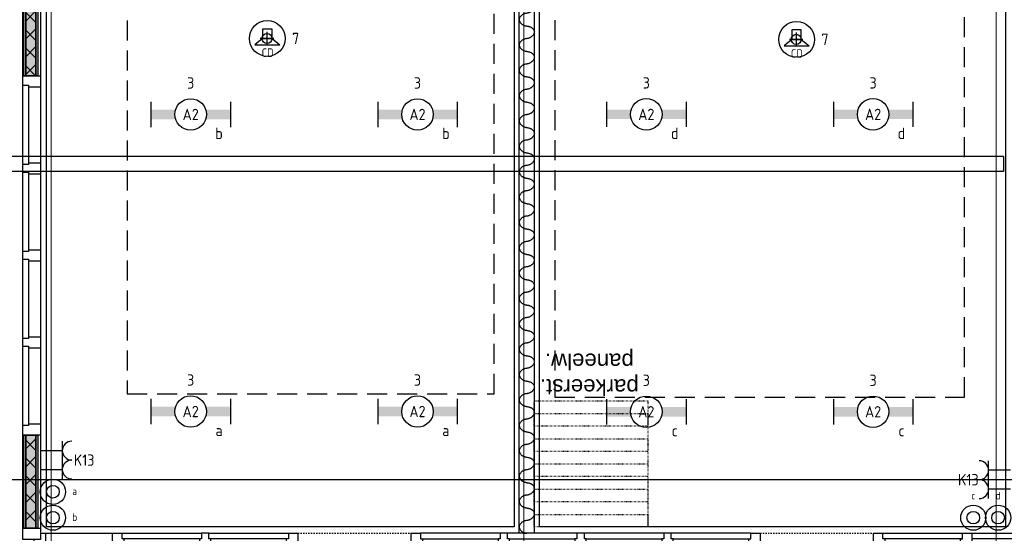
# Model space of a CAD drawing. Header units: millimetres. Extents: x -38031 to 110605, y -30229 to 92226.
# Tile 124 of 194: x 35360 to 43174, y 14624 to 18699. Entities that reach past the tile are written whole.
import ezdxf
from ezdxf.enums import TextEntityAlignment as Align

# ---------------------------------------------------------------- set-up
doc = ezdxf.new("R2010")
doc.units = ezdxf.units.MM
doc.header["$LTSCALE"] = 50
doc.set_wipeout_variables(frame=1)
for name, pattern in [('HIDDEN2', [4.7625, 3.175, -1.5875]), ('STYLE_01', [0.41664, 0.20828, -0.20836]), ('STYLE_05', [0.20828, 0.069425, -0.138855]), ('STYLE_07', [1.875, 0.625, -0.20828, 0.625, -0.20836, 0.06943, -0.13893])]:
    doc.linetypes.add(name, pattern=pattern)
for name, color, linetype in [('AL$1A---_ALGEMEEN', 8, 'Continuous'), ('AL------_MAATV', 200, 'Continuous'), ('AL------_SPARING', 2, 'Continuous'), ('AM$1A---_ARCERING', 8, 'Continuous'), ('AT$1A---_TEKST100', 8, 'Continuous'), ('BOUWKUNDIG', 8, 'Continuous'), ('EB6421--_ATTRIB', 2, 'Continuous'), ('EL6131--_KG', 3, 'Continuous'), ('EL6222--', 3, 'Continuous'), ('EL6311--', 3, 'Continuous'), ('EL6421--', 3, 'Continuous'), ('LICHT_TEXT018', 1, 'Continuous'), ('versterkte strook', 7, 'Continuous')]:
    doc.layers.add(name, color=color, linetype=linetype)
doc.layers.add('stramien', color=1, linetype='Continuous', lineweight=15)
doc.styles.add('Arial', font='ARIAL.TTF')
doc.styles.add('BURO-018', font='iso.shx', dxfattribs={"height": 90})
doc.styles.add('NORATT', font='isocp.shx')
pattern_1 = [(135, (0, 0), (70.7107, 70.7107), []), (45, (299.34, -299.34), (70.7107, -70.7107), [])]

# ---------------------------------------------------------------- blocks, each defined once
blk = doc.blocks.new('111410')
at = {"color": 0, "linetype": 'Continuous'}
for radius in [2, 1]:
    blk.add_circle((0, 3), radius, dxfattribs=at)
at = {"color": 0, "linetype": 'Continuous', "style": 'BURO-018'}
for tag, p in [('E_SLET1', (0, 7)), ('E_GROEP', (0, 0)), ('E_GKAST', (0, 0))]:
    blk.add_attdef(tag, text='', height=1.8, dxfattribs=at).set_placement(p, align=Align.MIDDLE)
at = {"color": 0, "linetype": 'Continuous', "style": 'BURO-018', "flags": 1}
for tag in ['E_MATCODE', 'E_SGROEP']:
    blk.add_attdef(tag, text='', height=1.8, dxfattribs=at).set_placement((0, 0), align=Align.MIDDLE)
blk = doc.blocks.new('E00126')
at = {"color": 0, "linetype": 'Continuous'}
for p, q in [((-3, 4.5), (3, 4.5)), ((-1.5, 1), (-1.5, 4.5)), ((1.5, 1), (1.5, 4.5))]:
    blk.add_line(p, q, dxfattribs=at)
for centre in [(-1.5, 6), (1.5, 6)]:
    blk.add_arc(centre, 1.5, 180, 0, dxfattribs=at)
at = {"color": 0, "linetype": 'Continuous', "style": 'BURO-018'}
for tag, p in [('E_GKAST', (0, 11.5)), ('E_GROEP', (0, 8.5)), ('E_SGROEP', (4.5, 8.5))]:
    blk.add_attdef(tag, text='', height=1.8, dxfattribs=at).set_placement(p, align=Align.MIDDLE)
at = {"color": 0, "linetype": 'Continuous', "style": 'BURO-018', "flags": 1}
for tag, p in [('E_VERMCODE', (13, 8.5)), ('E_MATCODE', (0, 0))]:
    blk.add_attdef(tag, text='', height=1.8, dxfattribs=at).set_placement(p, align=Align.MIDDLE)
blk = doc.blocks.new('1115B6630')
at = {"color": 0}
for p, q in [((-6.3, 2), (-6.3, -2)), ((6.3, 2), (6.3, -2))]:
    blk.add_line(p, q, dxfattribs=at)
at = {"color": 0, "linetype": 'Continuous'}
blk.add_circle((0, 0), 2.5, dxfattribs=at)
at = {"color": 0}
for points in [[(-2.5, 0.75), (-6.3, 0.75), (-2.5, -0.75), (-6.3, -0.75)], [(2.5, 0.75), (6.3, 0.75), (2.5, -0.75), (6.3, -0.75)]]:
    blk.add_solid(points, dxfattribs=at)
at = {"color": 0, "linetype": 'Continuous', "style": 'BURO-018'}
for tag, p in [('E_GKAST', (0, 8)), ('E_GROEP', (0, 5)), ('E_SGROEP', (4.5, 5)), ('E_ARMCODE', (0, 0)), ('E_SLET', (4.5, -3))]:
    blk.add_attdef(tag, text='', height=1.8, dxfattribs=at).set_placement(p, align=Align.MIDDLE)
blk = doc.blocks.new('E00497')
at = {"color": 0}
for p, q in [((0, 0.75), (1, 2)), ((1, -2), (1, 2)), ((0, 0.75), (-1.5, 0.75)), ((0, -0.75), (0, 0.75)), ((-1.5, -0.75), (0, -0.75)), ((0, -0.75), (1, -2))]:
    blk.add_line(p, q, dxfattribs=at)
blk.add_line((-1.5, 0.75), (-1.5, -0.75))
blk.add_circle((0, 0), 2.84, dxfattribs=at)
at = {"color": 0, "linetype": 'Continuous', "style": 'BURO-018'}
blk.add_attdef('E_TEXT1', text='', height=1.8, dxfattribs=at).set_placement((0, 4.5), align=Align.MIDDLE)
at = {"color": 0, "linetype": 'Continuous', "style": 'BURO-018', "flags": 1}
blk.add_attdef('E_MATCODE', text='', height=1.8, dxfattribs=at).set_placement((0, 0), align=Align.MIDDLE)
blk = doc.blocks.new('Centraaldoos')
at = {"color": 1, "linetype": 'Continuous'}
for p, q in [((-2, 0), (2, 0)), ((0, -2), (0, 2))]:
    blk.add_line(p, q, dxfattribs=at)
at = {"color": 0, "linetype": 'Continuous'}
blk.add_circle((0, 0), 1.5, dxfattribs=at)
at = {"color": 0, "linetype": 'Continuous', "style": 'BURO-018'}
blk.add_attdef('AL_POSNR', text='', height=1.8, dxfattribs=at).set_placement((0, 3), align=Align.CENTER)
at = {"color": 0, "linetype": 'Continuous', "style": 'BURO-018', "flags": 1}
blk.add_attdef('AL_OMS', (0, 0), '', height=1.8, dxfattribs=at)
at = {"layer": 'AL------_MAATV', "style": 'BURO-018'}
blk.add_text('CD', height=2.531, rotation=180, dxfattribs=at).set_placement((1.61, 5.48))
blk = doc.blocks.new('E-GK-END-78')
at = {"color": 0, "linetype": 'Continuous'}
blk.add_line((0, 60), (0, -60), dxfattribs=at)
blk = doc.blocks.new('E-GK-GTC-783C')
at = {"color": 0, "linetype": 'Continuous'}
for p, q in [((-0.5, 60), (0.5, 60)), ((-0.5, -60), (0.5, -60))]:
    blk.add_line(p, q, dxfattribs=at)
blk = doc.blocks.new('32x 90x139')
at = {"color": 0}
blk.add_wipeout([(0, 45), (-94, 45), (-94, 30), (-139, 30), (-139, -30), (-94, -30), (-94, -45), (0, -45)], dxfattribs=at).dxf.layer = 'AL$1A---_ALGEMEEN'
at = {"layer": 'AL$1A---_ALGEMEEN', "color": 0}
blk.add_lwpolyline([(0, 45), (-94, 45), (-94, 30), (-139, 30), (-139, -30), (-94, -30), (-94, -45), (0, -45)], close=True, dxfattribs=at)
blk = doc.blocks.new('32x_hout-mk 823-p')
at = {"layer": 'AL$1A---_ALGEMEEN', "color": 0}
for points in [[(84, 0), (2086, 0), (2086, -139), (84, -139)], [(5755, 0), (3166, 0), (3166, -139), (5755, -139)], [(6835, 0), (9424, 0), (9424, -139), (6835, -139)]]:
    blk.add_lwpolyline(points, close=True, dxfattribs=at)
at = {"color": 0}
for points in [[(84, 0), (174, 0), (174, -139), (84, -139)], [(706, 0), (796, 0), (796, -139), (706, -139)], [(2086, 0), (2176, 0), (2176, -139), (2086, -139)], [(3076, 0), (3166, 0), (3166, -139), (3076, -139)], [(5755, 0), (5845, 0), (5845, -139), (5755, -139)], [(6745, 0), (6835, 0), (6835, -139), (6745, -139)]]:
    blk.add_wipeout(points, dxfattribs=at).dxf.layer = 'AL$1A---_ALGEMEEN'
at = {"layer": 'AL$1A---_ALGEMEEN', "color": 0, "linetype": 'STYLE_01'}
for p, q in [((2176, 0), (3076, 0)), ((5845, 0), (6745, 0))]:
    blk.add_line(p, q, dxfattribs=at)
at = {"layer": 'AL$1A---_ALGEMEEN', "color": 0}
for points in [[(84, 0), (174, 0), (174, -139), (84, -139)], [(706, 0), (796, 0), (796, -139), (706, -139)], [(2086, 0), (2176, 0), (2176, -139), (2086, -139)], [(3076, 0), (3166, 0), (3166, -139), (3076, -139)], [(5755, 0), (5845, 0), (5845, -139), (5755, -139)], [(6745, 0), (6835, 0), (6835, -139), (6745, -139)]]:
    blk.add_lwpolyline(points, close=True, dxfattribs=at)
at = {"color": 0}
for points in [[(781, 0), (2101, 0), (2101, -45), (781, -45)], [(5770, 0), (3151, 0), (3151, -45), (5770, -45)], [(6820, 0), (9439, 0), (9439, -45), (6820, -45)]]:
    blk.add_wipeout(points, dxfattribs=at).dxf.layer = 'AL$1A---_ALGEMEEN'
at = {"layer": 'AL$1A---_ALGEMEEN', "color": 0}
for points in [[(781, 0), (2101, 0), (2101, -45), (781, -45)], [(5770, 0), (3151, 0), (3151, -45), (5770, -45)], [(6820, 0), (9439, 0), (9439, -45), (6820, -45)]]:
    blk.add_lwpolyline(points, close=True, dxfattribs=at)
at = {"layer": 'AL$1A---_ALGEMEEN', "color": 0, "rotation": 270}
for p in [(1441, -139), (3811, -139), (4420, -139), (5110, -139)]:
    blk.add_blockref('32x 90x139', p, dxfattribs=at)
at = {"color": 0}
blk.add_wipeout([(7435, -45), (7450, -45), (7450, 0), (7525, 0), (7525, -139), (7435, -139)], dxfattribs=at).dxf.layer = 'AL$1A---_ALGEMEEN'
at = {"layer": 'AL$1A---_ALGEMEEN', "color": 0}
blk.add_lwpolyline([(7435, -45), (7450, -45), (7450, 0), (7525, 0), (7525, -139), (7435, -139)], close=True, dxfattribs=at)
blk = doc.blocks.new('Group-77')
at = {"layer": 'AL$1A---_ALGEMEEN', "color": 0, "linetype": 'Continuous', "lineweight": 30}
blk.add_lwpolyline([(-17037, -5725.1), (-16917, -5725.1), (-16917, -13951), (-17037, -13951)], close=True, dxfattribs=at)
blk = doc.blocks.new('Group-78')
at = {"layer": 'AL$1A---_ALGEMEEN', "color": 0}
for points in [[(-16977, -5701), (-16976.3, -5701.7), (-16973, -5702.1), (-16937.9, -5706.7), (-16908.3, -5750.8), (-16948.3, -5799), (-17010, -5803.9), (-17046.1, -5852.2), (-17009.5, -5898), (-16977, -5902.2)], [(-16977, -5902.2), (-16976.3, -5902.9), (-16973, -5903.3), (-16937.9, -5907.9), (-16908.3, -5952), (-16948.3, -6000.2), (-17010, -6005.1), (-17046.1, -6053.4), (-17009.5, -6099.2), (-16977, -6103.4)], [(-16977, -6103.4), (-16976.3, -6104.1), (-16973, -6104.5), (-16937.9, -6109.1), (-16908.3, -6153.2), (-16948.3, -6201.4), (-17010, -6206.4), (-17046.1, -6254.7), (-17009.5, -6300.4), (-16977, -6304.7)], [(-16977, -6304.7), (-16976.3, -6305.3), (-16973, -6305.7), (-16937.9, -6310.4), (-16908.3, -6354.4), (-16948.3, -6402.6), (-17010, -6407.6), (-17046.1, -6455.9), (-17009.5, -6501.7), (-16977, -6505.9)], [(-16977, -6505.9), (-16976.3, -6506.5), (-16973, -6507), (-16937.9, -6511.6), (-16908.3, -6555.7), (-16948.3, -6603.8), (-17010, -6608.8), (-17046.1, -6657.1), (-17009.5, -6702.9), (-16977, -6707.1)], [(-16977, -6707.1), (-16976.3, -6707.7), (-16973, -6708.2), (-16937.9, -6712.8), (-16908.3, -6756.9), (-16948.3, -6805.1), (-17010, -6810), (-17046.1, -6858.3), (-17009.5, -6904.1), (-16977, -6908.3)], [(-16977, -6908.3), (-16976.3, -6909), (-16973, -6909.4), (-16937.9, -6914), (-16908.3, -6958.1), (-16948.3, -7006.3), (-17010, -7011.2), (-17046.1, -7059.5), (-17009.5, -7105.3), (-16977, -7109.5)], [(-16977, -7109.5), (-16976.3, -7110.2), (-16973, -7110.6), (-16937.9, -7115.2), (-16908.3, -7159.3), (-16948.3, -7207.5), (-17010, -7212.5), (-17046.1, -7260.8), (-17009.5, -7306.5), (-16977, -7310.8)], [(-16977, -7310.8), (-16976.3, -7311.4), (-16973, -7311.8), (-16937.9, -7316.5), (-16908.3, -7360.5), (-16948.3, -7408.7), (-17010, -7413.7), (-17046.1, -7462), (-17009.5, -7507.8), (-16977, -7512)], [(-16977, -7512), (-16976.3, -7512.6), (-16973, -7513.1), (-16937.9, -7517.7), (-16908.3, -7561.8), (-16948.3, -7609.9), (-17010, -7614.9), (-17046.1, -7663.2), (-17009.5, -7709), (-16977, -7713.2)], [(-16977, -7713.2), (-16976.3, -7713.8), (-16973, -7714.3), (-16937.9, -7718.9), (-16908.3, -7763), (-16948.3, -7811.2), (-17010, -7816.1), (-17046.1, -7864.4), (-17009.5, -7910.2), (-16977, -7914.4)], [(-16977, -7914.4), (-16976.3, -7915.1), (-16973, -7915.5), (-16937.9, -7920.1), (-16908.3, -7964.2), (-16948.3, -8012.4), (-17010, -8017.3), (-17046.1, -8065.6), (-17009.5, -8111.4), (-16977, -8115.6)], [(-16977, -8115.6), (-16976.3, -8116.3), (-16973, -8116.7), (-16937.9, -8121.3), (-16908.3, -8165.4), (-16948.3, -8213.6), (-17010, -8218.6), (-17046.1, -8266.9), (-17009.5, -8312.6), (-16977, -8316.8)], [(-16977, -8316.8), (-16976.3, -8317.5), (-16973, -8317.9), (-16937.9, -8322.6), (-16908.3, -8366.6), (-16948.3, -8414.8), (-17010, -8419.8), (-17046.1, -8468.1), (-17009.5, -8513.9), (-16977, -8518.1)], [(-16977, -8518.1), (-16976.3, -8518.7), (-16973, -8519.2), (-16937.9, -8523.8), (-16908.3, -8567.9), (-16948.3, -8616), (-17010, -8621), (-17046.1, -8669.3), (-17009.5, -8715.1), (-16977, -8719.3)], [(-16977, -8719.3), (-16976.3, -8719.9), (-16973, -8720.4), (-16937.9, -8725), (-16908.3, -8769.1), (-16948.3, -8817.3), (-17010, -8822.2), (-17046.1, -8870.5), (-17009.5, -8916.3), (-16977, -8920.5)], [(-16977, -8920.5), (-16976.3, -8921.2), (-16973, -8921.6), (-16937.9, -8926.2), (-16908.3, -8970.3), (-16948.3, -9018.5), (-17010, -9023.4), (-17046.1, -9071.7), (-17009.5, -9117.5), (-16977, -9121.7)], [(-16977, -9121.7), (-16976.3, -9122.4), (-16973, -9122.8), (-16937.9, -9127.4), (-16908.3, -9171.5), (-16948.3, -9219.7), (-17010, -9224.7), (-17046.1, -9273), (-17009.5, -9318.7), (-16977, -9322.9)], [(-16977, -9322.9), (-16976.3, -9323.6), (-16973, -9324), (-16937.9, -9328.7), (-16908.3, -9372.7), (-16948.3, -9420.9), (-17010, -9425.9), (-17046.1, -9474.2), (-17009.5, -9520), (-16977, -9524.2)], [(-16977, -9524.2), (-16976.3, -9524.8), (-16973, -9525.3), (-16937.9, -9529.9), (-16908.3, -9574), (-16948.3, -9622.1), (-17010, -9627.1), (-17046.1, -9675.4), (-17009.5, -9721.2), (-16977, -9725.4)], [(-16977, -9725.4), (-16976.3, -9726), (-16973, -9726.5), (-16937.9, -9731.1), (-16908.3, -9775.2), (-16948.3, -9823.3), (-17010, -9828.3), (-17046.1, -9876.6), (-17009.5, -9922.4), (-16977, -9926.6)], [(-16977, -9926.6), (-16976.3, -9927.3), (-16973, -9927.7), (-16937.9, -9932.3), (-16908.3, -9976.4), (-16948.3, -10024.6), (-17010, -10029.5), (-17046.1, -10077.8), (-17009.5, -10123.6), (-16977, -10127.8)], [(-16977, -10127.8), (-16976.3, -10128.5), (-16973, -10128.9), (-16937.9, -10133.5), (-16908.3, -10177.6), (-16948.3, -10225.8), (-17010, -10230.7), (-17046.1, -10279.1), (-17009.5, -10324.8), (-16977, -10329)], [(-16977, -10329), (-16976.3, -10329.7), (-16973, -10330.1), (-16937.9, -10334.7), (-16908.3, -10378.8), (-16948.3, -10427), (-17010, -10432), (-17046.1, -10480.3), (-17009.5, -10526.1), (-16977, -10530.3)], [(-16977, -10530.3), (-16976.3, -10530.9), (-16973, -10531.3), (-16937.9, -10536), (-16908.3, -10580.1), (-16948.3, -10628.2), (-17010, -10633.2), (-17046.1, -10681.5), (-17009.5, -10727.3), (-16977, -10731.5)], [(-16977, -10731.5), (-16976.3, -10732.1), (-16973, -10732.6), (-16937.9, -10737.2), (-16908.3, -10781.3), (-16948.3, -10829.4), (-17010, -10834.4), (-17046.1, -10882.7), (-17009.5, -10928.5), (-16977, -10932.7)], [(-16977, -10932.7), (-16976.3, -10933.4), (-16973, -10933.8), (-16937.9, -10938.4), (-16908.3, -10982.5), (-16948.3, -11030.7), (-17010, -11035.6), (-17046.1, -11083.9), (-17009.5, -11129.7), (-16977, -11133.9)], [(-16977, -11133.9), (-16976.3, -11134.6), (-16973, -11135), (-16937.9, -11139.6), (-16908.3, -11183.7), (-16948.3, -11231.9), (-17010, -11236.8), (-17046.1, -11285.2), (-17009.5, -11330.9), (-16977, -11335.1)], [(-16977, -11335.1), (-16976.3, -11335.8), (-16973, -11336.2), (-16937.9, -11340.8), (-16908.3, -11384.9), (-16948.3, -11433.1), (-17010, -11438.1), (-17046.1, -11486.4), (-17009.5, -11532.2), (-16977, -11536.4)], [(-16977, -11536.4), (-16976.3, -11537), (-16973, -11537.4), (-16937.9, -11542.1), (-16908.3, -11586.2), (-16948.3, -11634.3), (-17010, -11639.3), (-17046.1, -11687.6), (-17009.5, -11733.4), (-16977, -11737.6)], [(-16977, -11737.6), (-16976.3, -11738.2), (-16973, -11738.7), (-16937.9, -11743.3), (-16908.3, -11787.4), (-16948.3, -11835.5), (-17010, -11840.5), (-17046.1, -11888.8), (-17009.5, -11934.6), (-16977, -11938.8)], [(-16977, -11938.8), (-16976.3, -11939.5), (-16973, -11939.9), (-16937.9, -11944.5), (-16908.3, -11988.6), (-16948.3, -12036.8), (-17010, -12041.7), (-17046.1, -12090), (-17009.5, -12135.8), (-16977, -12140)], [(-16977, -12140), (-16976.3, -12140.7), (-16973, -12141.1), (-16937.9, -12145.7), (-16908.3, -12189.8), (-16948.3, -12238), (-17010, -12242.9), (-17046.1, -12291.3), (-17009.5, -12337), (-16977, -12341.2)], [(-16977, -12341.2), (-16976.3, -12341.9), (-16973, -12342.3), (-16937.9, -12346.9), (-16908.3, -12391), (-16948.3, -12439.2), (-17010, -12444.2), (-17046.1, -12492.5), (-17009.5, -12538.2), (-16977, -12542.5)], [(-16977, -12542.5), (-16976.3, -12543.1), (-16973, -12543.5), (-16937.9, -12548.2), (-16908.3, -12592.3), (-16948.3, -12640.4), (-17010, -12645.4), (-17046.1, -12693.7), (-17009.5, -12739.5), (-16977, -12743.7)], [(-16977, -12743.7), (-16976.3, -12744.3), (-16973, -12744.8), (-16937.9, -12749.4), (-16908.3, -12793.5), (-16948.3, -12841.6), (-17010, -12846.6), (-17046.1, -12894.9), (-17009.5, -12940.7), (-16977, -12944.9)], [(-16977, -12944.9), (-16976.3, -12945.6), (-16973, -12946), (-16937.9, -12950.6), (-16908.3, -12994.7), (-16948.3, -13042.9), (-17010, -13047.8), (-17046.1, -13096.1), (-17009.5, -13141.9), (-16977, -13146.1)], [(-16977, -13146.1), (-16976.3, -13146.8), (-16973, -13147.2), (-16937.9, -13151.8), (-16908.3, -13195.9), (-16948.3, -13244.1), (-17010, -13249), (-17046.1, -13297.3), (-17009.5, -13343.1), (-16977, -13347.3)], [(-16977, -13347.3), (-16976.3, -13348), (-16973, -13348.4), (-16937.9, -13353), (-16908.3, -13397.1), (-16948.3, -13445.3), (-17010, -13450.3), (-17046.1, -13498.6), (-17009.5, -13544.3), (-16977, -13548.6)], [(-16977, -13548.6), (-16976.3, -13549.2), (-16973, -13549.6), (-16937.9, -13554.3), (-16908.3, -13598.3), (-16948.3, -13646.5), (-17010, -13651.5), (-17046.1, -13699.8), (-17009.5, -13745.6), (-16977, -13749.8)], [(-16977, -13749.8), (-16976.3, -13750.4), (-16973, -13750.9), (-16937.9, -13755.5), (-16908.3, -13799.6), (-16948.3, -13847.7), (-17010, -13852.7), (-17046.1, -13901), (-17009.5, -13946.8), (-16977, -13951)]]:
    blk.add_open_spline(points, degree=2, knots=[0, 0, 0, 1, 1, 2, 3, 4, 5, 6, 7, 7, 7], dxfattribs=at)
blk.add_blockref('Group-77', (0, 0), dxfattribs=at)
blk = doc.blocks.new('22x_parkeerstand-p')
at = {"layer": 'AL$1A---_ALGEMEEN', "color": 0, "linetype": 'STYLE_05'}
for points in [[(0, 1000), (900, 1000), (900, 0), (0, 0)], [(0, 1000), (900, 1000), (900, 900), (0, 900)], [(0, 800), (900, 800), (900, 700), (0, 700)], [(0, 600), (900, 600), (900, 500), (0, 500)], [(0, 400), (900, 400), (900, 300), (0, 300)], [(0, 200), (900, 200), (900, 100), (0, 100)]]:
    blk.add_lwpolyline(points, close=True, dxfattribs=at)
at = {"layer": 'AT$1A---_TEKST100', "insert": (463.4, -45.8), "char_height": 126.27, "attachment_point": 2, "line_spacing_factor": 0.967741, "style": 'Arial'}
blk.add_mtext('{\\C256;\\lparkeerst.\\Ppaneelw.}', dxfattribs=at)
blk = doc.blocks.new('Group-96')
at = {"layer": 'AM$1A---_ARCERING', "linetype": 'Continuous', "lineweight": 0}
for points in [[(8, 878.5), (23, 878.5), (23, 140), (8, 140)], [(23, 878.5), (104, 878.5), (104, 140), (23, 140)], [(104, 878.5), (119, 878.5), (119, 140), (104, 140)]]:
    blk.add_hatch(color=256, dxfattribs=at).paths.add_polyline_path(points)
at = {"layer": 'AM$1A---_ARCERING', "linetype": 'Continuous', "lineweight": 5}
h = blk.add_hatch(dxfattribs=at)
h.set_pattern_fill('ISOLATIE', color=256, style=0, pattern_type=2)
h.set_pattern_definition(pattern_1)
h.paths.add_polyline_path([(23, 878.5), (104, 878.5), (104, 140), (23, 140)])
at = {"layer": 'AL$1A---_ALGEMEEN', "color": 0}
for points in [[(8, 878.5), (23, 878.5), (23, 140), (8, 140)], [(23, 878.5), (104, 878.5), (104, 140), (23, 140)], [(104, 878.5), (119, 878.5), (119, 140), (104, 140)]]:
    blk.add_lwpolyline(points, close=True, dxfattribs=at)
blk = doc.blocks.new('Group-97')
at = {"layer": 'AM$1A---_ARCERING', "linetype": 'Continuous', "lineweight": 0}
for points in [[(8, 4328.5), (23, 4328.5), (23, 3728.5), (8, 3728.5)], [(23, 4328.5), (104, 4328.5), (104, 3728.5), (23, 3728.5)], [(104, 4328.5), (119, 4328.5), (119, 3728.5), (104, 3728.5)]]:
    blk.add_hatch(color=256, dxfattribs=at).paths.add_polyline_path(points)
at = {"layer": 'AM$1A---_ARCERING', "linetype": 'Continuous', "lineweight": 5}
h = blk.add_hatch(dxfattribs=at)
h.set_pattern_fill('ISOLATIE', color=256, style=0, pattern_type=2)
h.set_pattern_definition(pattern_1)
h.paths.add_polyline_path([(23, 4328.5), (104, 4328.5), (104, 3728.5), (23, 3728.5)])
at = {"layer": 'AL$1A---_ALGEMEEN', "color": 0}
for points in [[(8, 4328.5), (23, 4328.5), (23, 3728.5), (8, 3728.5)], [(23, 4328.5), (104, 4328.5), (104, 3728.5), (23, 3728.5)], [(104, 4328.5), (119, 4328.5), (119, 3728.5), (104, 3728.5)]]:
    blk.add_lwpolyline(points, close=True, dxfattribs=at)
blk = doc.blocks.new('Group-98')
at = {"layer": 'AM$1A---_ARCERING', "linetype": 'Continuous', "lineweight": 0}
for points in [[(8, 5018.5), (23, 5018.5), (23, 4418.5), (8, 4418.5)], [(23, 5018.5), (104, 5018.5), (104, 4418.5), (23, 4418.5)], [(104, 5018.5), (119, 5018.5), (119, 4418.5), (104, 4418.5)]]:
    blk.add_hatch(color=256, dxfattribs=at).paths.add_polyline_path(points)
at = {"layer": 'AM$1A---_ARCERING', "linetype": 'Continuous', "lineweight": 5}
h = blk.add_hatch(dxfattribs=at)
h.set_pattern_fill('ISOLATIE', color=256, style=0, pattern_type=2)
h.set_pattern_definition(pattern_1)
h.paths.add_polyline_path([(23, 5018.5), (104, 5018.5), (104, 4418.5), (23, 4418.5)])
at = {"layer": 'AL$1A---_ALGEMEEN', "color": 0}
for points in [[(8, 5018.5), (23, 5018.5), (23, 4418.5), (8, 4418.5)], [(23, 5018.5), (104, 5018.5), (104, 4418.5), (23, 4418.5)], [(104, 5018.5), (119, 5018.5), (119, 4418.5), (104, 4418.5)]]:
    blk.add_lwpolyline(points, close=True, dxfattribs=at)
blk = doc.blocks.new('Group-99')
at = {"layer": 'AM$1A---_ARCERING', "linetype": 'Continuous', "lineweight": 0}
for points in [[(8, 8607), (23, 8607), (23, 7868.5), (8, 7868.5)], [(23, 8607), (104, 8607), (104, 7868.5), (23, 7868.5)], [(104, 8607), (119, 8607), (119, 7868.5), (104, 7868.5)]]:
    blk.add_hatch(color=256, dxfattribs=at).paths.add_polyline_path(points)
at = {"layer": 'AM$1A---_ARCERING', "linetype": 'Continuous', "lineweight": 5}
h = blk.add_hatch(dxfattribs=at)
h.set_pattern_fill('ISOLATIE', color=256, style=0, pattern_type=2)
h.set_pattern_definition(pattern_1)
h.paths.add_polyline_path([(23, 8607), (104, 8607), (104, 7868.5), (23, 7868.5)])
at = {"layer": 'AL$1A---_ALGEMEEN', "color": 0}
for points in [[(8, 8607), (23, 8607), (23, 7868.5), (8, 7868.5)], [(23, 8607), (104, 8607), (104, 7868.5), (23, 7868.5)], [(104, 8607), (119, 8607), (119, 7868.5), (104, 7868.5)]]:
    blk.add_lwpolyline(points, close=True, dxfattribs=at)
blk = doc.blocks.new('32x_hout-mk 822-p')
at = {"layer": 'AL$1A---_ALGEMEEN', "color": 0}
blk.add_lwpolyline([(0, 8691), (139, 8691), (139, 50), (0, 50)], close=True, dxfattribs=at)
for name in ['Group-99', 'Group-98', 'Group-97', 'Group-96']:
    blk.add_blockref(name, (0, 0), dxfattribs=at)
at = {"color": 0}
for points in [[(0, 8691), (139, 8691), (139, 8601), (0, 8601)], [(0, 7868.5), (139, 7868.5), (139, 7778.5), (0, 7778.5)], [(0, 7178.5), (139, 7178.5), (139, 7088.5), (0, 7088.5)], [(0, 6488.5), (139, 6488.5), (139, 6398.5), (0, 6398.5)], [(0, 5798.5), (139, 5798.5), (139, 5708.5), (0, 5708.5)], [(0, 5108.5), (139, 5108.5), (139, 5018.5), (0, 5018.5)], [(0, 4418.5), (139, 4418.5), (139, 4328.5), (0, 4328.5)], [(0, 3728.5), (139, 3728.5), (139, 3638.5), (0, 3638.5)], [(0, 3038.5), (139, 3038.5), (139, 2948.5), (0, 2948.5)], [(0, 2348.5), (139, 2348.5), (139, 2258.5), (0, 2258.5)], [(0, 1658.5), (139, 1658.5), (139, 1568.5), (0, 1568.5)], [(0, 968.5), (139, 968.5), (139, 878.5), (0, 878.5)], [(0, 140), (139, 140), (139, 50), (0, 50)]]:
    blk.add_wipeout(points, dxfattribs=at).dxf.layer = 'AL$1A---_ALGEMEEN'
at = {"layer": 'AL$1A---_ALGEMEEN', "color": 0}
for points in [[(0, 8691), (139, 8691), (139, 8601), (0, 8601)], [(0, 7868.5), (139, 7868.5), (139, 7778.5), (0, 7778.5)], [(0, 7178.5), (139, 7178.5), (139, 7088.5), (0, 7088.5)], [(0, 6488.5), (139, 6488.5), (139, 6398.5), (0, 6398.5)], [(0, 5798.5), (139, 5798.5), (139, 5708.5), (0, 5708.5)], [(0, 5108.5), (139, 5108.5), (139, 5018.5), (0, 5018.5)], [(0, 4418.5), (139, 4418.5), (139, 4328.5), (0, 4328.5)], [(0, 3728.5), (139, 3728.5), (139, 3638.5), (0, 3638.5)], [(0, 3038.5), (139, 3038.5), (139, 2948.5), (0, 2948.5)], [(0, 2348.5), (139, 2348.5), (139, 2258.5), (0, 2258.5)], [(0, 1658.5), (139, 1658.5), (139, 1568.5), (0, 1568.5)], [(0, 968.5), (139, 968.5), (139, 878.5), (0, 878.5)], [(0, 140), (139, 140), (139, 50), (0, 50)]]:
    blk.add_lwpolyline(points, close=True, dxfattribs=at)
at = {"color": 0}
for points in [[(0, 7793.2), (45, 7793.2), (45, 7163.2), (0, 7163.2)], [(0, 7103.2), (45, 7103.2), (45, 6473.2), (0, 6473.2)], [(0, 6413.2), (45, 6413.2), (45, 5783.2), (0, 5783.2)], [(0, 5723.2), (45, 5723.2), (45, 5093.2), (0, 5093.2)], [(0, 3653.5), (45, 3653.5), (45, 3023.5), (0, 3023.5)], [(0, 2963.5), (45, 2963.5), (45, 2333.5), (0, 2333.5)], [(0, 2273.5), (45, 2273.5), (45, 1643.5), (0, 1643.5)], [(0, 1583.5), (45, 1583.5), (45, 953.5), (0, 953.5)]]:
    blk.add_wipeout(points, dxfattribs=at).dxf.layer = 'AL$1A---_ALGEMEEN'
at = {"layer": 'AL$1A---_ALGEMEEN', "color": 0}
for points in [[(0, 7793.2), (45, 7793.2), (45, 7163.2), (0, 7163.2)], [(0, 7103.2), (45, 7103.2), (45, 6473.2), (0, 6473.2)], [(0, 6413.2), (45, 6413.2), (45, 5783.2), (0, 5783.2)], [(0, 5723.2), (45, 5723.2), (45, 5093.2), (0, 5093.2)], [(0, 3653.5), (45, 3653.5), (45, 3023.5), (0, 3023.5)], [(0, 2963.5), (45, 2963.5), (45, 2333.5), (0, 2333.5)], [(0, 2273.5), (45, 2273.5), (45, 1643.5), (0, 1643.5)], [(0, 1583.5), (45, 1583.5), (45, 953.5), (0, 953.5)]]:
    blk.add_lwpolyline(points, close=True, dxfattribs=at)
blk = doc.blocks.new('200254 W 211 30-06-2008')
at = {"layer": 'AL$1A---_ALGEMEEN'}
for points in [[(19746.21, 3465.23), (19820.43, 3465.23), (19820.43, 3309.43), (19746.21, 3309.43)], [(19824.43, 3465.23), (19898.43, 3465.23), (19898.43, 3309.43), (19824.43, 3309.43)]]:
    blk.add_lwpolyline(points, close=True, dxfattribs=at)
at = {"layer": 'AL$1A---_ALGEMEEN', "xscale": 0.02, "yscale": 0.02, "zscale": 0.02, "rotation": 180}
blk.add_blockref('22x_parkeerstand-p', (19841.63, 3329.43), dxfattribs=at)
at = {"layer": 'AL$1A---_ALGEMEEN', "xscale": 0.02, "yscale": 0.02, "zscale": 0.02}
blk.add_blockref('32x_hout-mk 823-p', (19742.57, 3308.43), dxfattribs=at)
at = {"layer": 'stramien', "linetype": 'STYLE_07', "ltscale": 50}
for p, q in [((19821.95, 2695.43), (19821.95, 4240.03)), ((19746.95, 2737.41), (19746.95, 3963.01)), ((19896.95, 2737.41), (19896.95, 3963.01))]:
    blk.add_line(p, q, dxfattribs=at)
at = {"layer": 'AL$1A---_ALGEMEEN', "xscale": 0.02, "yscale": 0.02, "zscale": 0.02}
for name, p in [('32x_hout-mk 822-p', (19742.45, 3306.45)), ('Group-78', (20161.97, 3587.45))]:
    blk.add_blockref(name, p, dxfattribs=at)

msp = doc.modelspace()

# ---------------------------------------------------------------- block references
at = {"layer": 'BOUWKUNDIG', "xscale": 50, "yscale": 50, "zscale": 50}
msp.add_blockref('200254 W 211 30-06-2008', (-951737.5, -150797.3), dxfattribs=at)

# ---------------------------------------------------------------- next in the draw order: linework, layer by layer
at = {"layer": 'LICHT_TEXT018', "linetype": 'HIDDEN2'}
for points in [[(36211.6, 15730), (39126.3, 15730), (39126.3, 18930.8), (36211.6, 18930.8)], [(39607.7, 15703.4), (42857.7, 15703.4), (42857.7, 18932.8), (39607.7, 18932.8)]]:
    msp.add_lwpolyline(points, close=True, dxfattribs=at)
at = {"layer": 'versterkte strook'}
msp.add_line((-4775.7, 15050), (104346.1, 15050), dxfattribs=at)

# ---------------------------------------------------------------- next in the draw order: block references
at = {"layer": 'AL------_SPARING', "xscale": 26.66666666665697, "yscale": 26.66666666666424, "zscale": 26.66666666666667, "rotation": 180}
for p in [(37322.5, 18549.6), (41522.8, 18542.5)]:
    msp.add_blockref('Centraaldoos', p, dxfattribs=at)
at = {"layer": 'EL6131--_KG', "xscale": 11417.054080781, "rotation": 180}
msp.add_blockref('E-GK-GTC-783C', (37458.4, 17554.3), dxfattribs=at)
at = {"layer": 'EL6131--_KG'}
msp.add_blockref('E-GK-END-78', (43166.9, 17554.3), dxfattribs=at)
at = {"layer": 'EL6222--'}
ref = msp.add_blockref('E00126', (35473, 15204.8), dxfattribs=dict(at, xscale=50, yscale=50, zscale=50, rotation=270))
ref.add_attrib('E_GROEP', 'K13', dxfattribs={"layer": '0', "color": 1, "linetype": 'Continuous', "height": 90, "style": 'BURO-018'}).set_placement((35871.4, 15204.8), align=Align.MIDDLE)
ref = msp.add_blockref('E00126', (43274, 15049.3), dxfattribs=dict(at, xscale=50, yscale=50, zscale=50, rotation=90))
ref.add_attrib('E_GROEP', 'K13', dxfattribs={"layer": '0', "color": 1, "linetype": 'Continuous', "height": 90, "style": 'BURO-018'}).set_placement((42888.4, 15049.3), align=Align.MIDDLE)
at = {"layer": 'EL6311--'}
ref = msp.add_blockref('1115B6630', (36716.9, 17946.7), dxfattribs=dict(at, xscale=50, yscale=50, zscale=50))
ref.add_attrib('E_ARMCODE', 'A2', dxfattribs={"layer": '0', "color": 1, "linetype": 'Continuous', "height": 90, "style": 'BURO-018'}).set_placement((36716.9, 17946.7), align=Align.MIDDLE)
ref.add_attrib('E_SLET', 'b', dxfattribs={"layer": '0', "color": 1, "linetype": 'Continuous', "height": 90, "style": 'BURO-018'}).set_placement((36941.9, 17796.7), align=Align.MIDDLE)
ref.add_attrib('E_GROEP', '3', dxfattribs={"layer": '0', "color": 1, "linetype": 'Continuous', "height": 90, "style": 'BURO-018'}).set_placement((36716.9, 18196.7), align=Align.MIDDLE)
ref = msp.add_blockref('1115B6630', (38516.9, 17946.7), dxfattribs=dict(at, xscale=50, yscale=50, zscale=50))
ref.add_attrib('E_ARMCODE', 'A2', dxfattribs={"layer": '0', "color": 1, "linetype": 'Continuous', "height": 90, "style": 'BURO-018'}).set_placement((38516.9, 17946.7), align=Align.MIDDLE)
ref.add_attrib('E_SLET', 'b', dxfattribs={"layer": '0', "color": 1, "linetype": 'Continuous', "height": 90, "style": 'BURO-018'}).set_placement((38741.9, 17796.7), align=Align.MIDDLE)
ref.add_attrib('E_GROEP', '3', dxfattribs={"layer": '0', "color": 1, "linetype": 'Continuous', "height": 90, "style": 'BURO-018'}).set_placement((38516.9, 18196.7), align=Align.MIDDLE)
ref = msp.add_blockref('1115B6630', (40332.7, 17947.4), dxfattribs=dict(at, xscale=50, yscale=50, zscale=50))
ref.add_attrib('E_ARMCODE', 'A2', dxfattribs={"layer": '0', "color": 1, "linetype": 'Continuous', "height": 90, "style": 'BURO-018'}).set_placement((40332.7, 17947.4), align=Align.MIDDLE)
ref.add_attrib('E_SLET', 'd', dxfattribs={"layer": '0', "color": 1, "linetype": 'Continuous', "height": 90, "style": 'BURO-018'}).set_placement((40557.7, 17797.4), align=Align.MIDDLE)
ref.add_attrib('E_GROEP', '3', dxfattribs={"layer": '0', "color": 1, "linetype": 'Continuous', "height": 90, "style": 'BURO-018'}).set_placement((40332.7, 18197.4), align=Align.MIDDLE)
ref = msp.add_blockref('1115B6630', (42132.7, 17947.4), dxfattribs=dict(at, xscale=50, yscale=50, zscale=50))
ref.add_attrib('E_ARMCODE', 'A2', dxfattribs={"layer": '0', "color": 1, "linetype": 'Continuous', "height": 90, "style": 'BURO-018'}).set_placement((42132.7, 17947.4), align=Align.MIDDLE)
ref.add_attrib('E_SLET', 'd', dxfattribs={"layer": '0', "color": 1, "linetype": 'Continuous', "height": 90, "style": 'BURO-018'}).set_placement((42357.7, 17797.4), align=Align.MIDDLE)
ref.add_attrib('E_GROEP', '3', dxfattribs={"layer": '0', "color": 1, "linetype": 'Continuous', "height": 90, "style": 'BURO-018'}).set_placement((42132.7, 18197.4), align=Align.MIDDLE)
ref = msp.add_blockref('1115B6630', (36716.9, 15590.2), dxfattribs=dict(at, xscale=50, yscale=50, zscale=50))
ref.add_attrib('E_ARMCODE', 'A2', dxfattribs={"layer": '0', "color": 1, "linetype": 'Continuous', "height": 90, "style": 'BURO-018'}).set_placement((36716.9, 15590.2), align=Align.MIDDLE)
ref.add_attrib('E_SLET', 'a', dxfattribs={"layer": '0', "color": 1, "linetype": 'Continuous', "height": 90, "style": 'BURO-018'}).set_placement((36941.9, 15440.2), align=Align.MIDDLE)
ref.add_attrib('E_GROEP', '3', dxfattribs={"layer": '0', "color": 1, "linetype": 'Continuous', "height": 90, "style": 'BURO-018'}).set_placement((36716.9, 15840.2), align=Align.MIDDLE)
ref = msp.add_blockref('1115B6630', (38516.9, 15590.2), dxfattribs=dict(at, xscale=50, yscale=50, zscale=50))
ref.add_attrib('E_ARMCODE', 'A2', dxfattribs={"layer": '0', "color": 1, "linetype": 'Continuous', "height": 90, "style": 'BURO-018'}).set_placement((38516.9, 15590.2), align=Align.MIDDLE)
ref.add_attrib('E_SLET', 'a', dxfattribs={"layer": '0', "color": 1, "linetype": 'Continuous', "height": 90, "style": 'BURO-018'}).set_placement((38741.9, 15440.2), align=Align.MIDDLE)
ref.add_attrib('E_GROEP', '3', dxfattribs={"layer": '0', "color": 1, "linetype": 'Continuous', "height": 90, "style": 'BURO-018'}).set_placement((38516.9, 15840.2), align=Align.MIDDLE)
ref = msp.add_blockref('1115B6630', (40332.7, 15588.1), dxfattribs=dict(at, xscale=50, yscale=50, zscale=50))
ref.add_attrib('E_ARMCODE', 'A2', dxfattribs={"layer": '0', "color": 1, "linetype": 'Continuous', "height": 90, "style": 'BURO-018'}).set_placement((40332.7, 15588.1), align=Align.MIDDLE)
ref.add_attrib('E_SLET', 'c', dxfattribs={"layer": '0', "color": 1, "linetype": 'Continuous', "height": 90, "style": 'BURO-018'}).set_placement((40557.7, 15438.1), align=Align.MIDDLE)
ref.add_attrib('E_GROEP', '3', dxfattribs={"layer": '0', "color": 1, "linetype": 'Continuous', "height": 90, "style": 'BURO-018'}).set_placement((40332.7, 15838.1), align=Align.MIDDLE)
ref = msp.add_blockref('1115B6630', (42132.7, 15588.1), dxfattribs=dict(at, xscale=50, yscale=50, zscale=50))
ref.add_attrib('E_ARMCODE', 'A2', dxfattribs={"layer": '0', "color": 1, "linetype": 'Continuous', "height": 90, "style": 'BURO-018'}).set_placement((42132.7, 15588.1), align=Align.MIDDLE)
ref.add_attrib('E_SLET', 'c', dxfattribs={"layer": '0', "color": 1, "linetype": 'Continuous', "height": 90, "style": 'BURO-018'}).set_placement((42357.7, 15438.1), align=Align.MIDDLE)
ref.add_attrib('E_GROEP', '3', dxfattribs={"layer": '0', "color": 1, "linetype": 'Continuous', "height": 90, "style": 'BURO-018'}).set_placement((42132.7, 15838.1), align=Align.MIDDLE)
ref = msp.add_blockref('111410', (35623.5, 14803.5), dxfattribs=dict(at, xscale=50, yscale=50, zscale=50))
ref.add_attrib('E_SLET1', 'a', dxfattribs={"layer": '0', "color": 1, "linetype": 'Continuous', "height": 60, "style": 'BURO-018'}).set_placement((35796.5, 14958), align=Align.MIDDLE)
ref = msp.add_blockref('111410', (42927.5, 14597.8), dxfattribs=dict(at, xscale=50, yscale=50, zscale=50))
ref.add_attrib('E_SLET1', 'c', dxfattribs={"layer": '0', "color": 1, "linetype": 'Continuous', "height": 60, "style": 'BURO-018'}).set_placement((42927.5, 14922.8), align=Align.MIDDLE)
ref = msp.add_blockref('111410', (43124.5, 14597.8), dxfattribs=dict(at, xscale=50, yscale=50, zscale=50))
ref.add_attrib('E_SLET1', 'd', dxfattribs={"layer": '0', "color": 1, "linetype": 'Continuous', "height": 60, "style": 'BURO-018'}).set_placement((43124.5, 14922.8), align=Align.MIDDLE)
ref = msp.add_blockref('111410', (35623.5, 14597.8), dxfattribs=dict(at, xscale=50, yscale=50, zscale=50))
ref.add_attrib('E_SLET1', 'b', dxfattribs={"layer": '0', "color": 1, "linetype": 'Continuous', "height": 60, "style": 'BURO-018'}).set_placement((35796.5, 14752.3), align=Align.MIDDLE)
at = {"layer": 'EL6421--', "linetype": 'HIDDEN2'}
ref = msp.add_blockref('E00497', (37325, 18549.6), dxfattribs=dict(at, xscale=50, yscale=50, zscale=50, rotation=270))
ref.add_attrib('E_TEXT1', '7', dxfattribs={"layer": 'EB6421--_ATTRIB', "color": 1, "linetype": 'Continuous', "height": 90, "style": 'NORATT'}).set_placement((37550, 18549.6), align=Align.MIDDLE)
ref = msp.add_blockref('E00497', (41525.4, 18542.5), dxfattribs=dict(at, xscale=50, yscale=50, zscale=50, rotation=270))
ref.add_attrib('E_TEXT1', '7', dxfattribs={"layer": 'EB6421--_ATTRIB', "color": 1, "linetype": 'Continuous', "height": 90, "style": 'NORATT'}).set_placement((41750.4, 18542.5), align=Align.MIDDLE)

doc.saveas('drawing.dxf')
